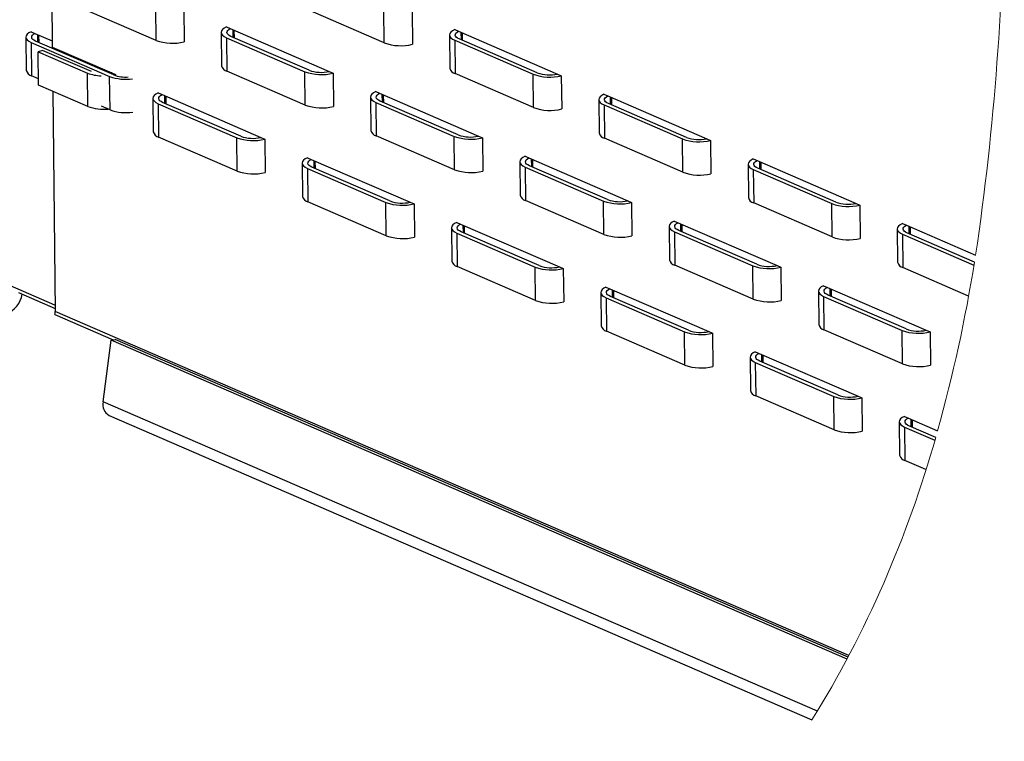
# Paper-space layout 'Sheet3' of a CAD drawing. Header units: inches. Extents: x 0.5 to 19.2, y -4 to 10.7.
# Tile 15 of 27: x 10.3 to 12.1, y 3 to 4.3. Entities that reach past the tile are written whole.
import ezdxf

# ---------------------------------------------------------------- set-up
doc = ezdxf.new("R2010")
doc.units = ezdxf.units.IN
doc.header["$MEASUREMENT"] = 0

psp = doc.layouts.new('Sheet3')

# ---------------------------------------------------------------- linework, layer by layer
at = {"color": 8, "linetype": 'Continuous', "lineweight": 25}
for p, q in [((10.4134619, 3.785364), (8.2965765, 4.7026717)), ((10.7339642, 4.2823949), (10.7341064, 4.2687517)), ((10.3817233, 4.2738978), (10.3818655, 4.2602546)), ((11.145536, 4.2778793), (11.1456783, 4.2642361)), ((10.610791, 4.1633255), (10.6109332, 4.1496823)), ((11.0031498, 4.165749), (11.003292, 4.1521058)), ((11.4147216, 4.1612335), (11.4148639, 4.1475903)), ((11.2723354, 4.0491031), (11.2724775, 4.0354599)), ((10.8799765, 4.0466796), (10.8801188, 4.0330364)), ((11.6839071, 4.0445876), (11.6840494, 4.0309444)), ((11.1491622, 3.9300337), (11.1493043, 3.9163904)), ((11.5415209, 3.9324572), (11.5416631, 3.9188139)), ((11.9530928, 3.9279417), (11.953235, 3.9142983)), ((11.4183477, 3.8133879), (11.4184899, 3.7997445)), ((11.8107065, 3.8158114), (11.8108487, 3.802168)), ((11.6875333, 3.696742), (11.6876755, 3.6830986)), ((11.9567188, 3.5800961), (11.956861, 3.5664527))]:
    psp.add_line(p, q, dxfattribs=at)
at = {"color": 7, "linetype": 'Continuous', "lineweight": 25}
for p, q in [((10.4073743, 4.3693326), (10.4086085, 4.250937)), ((10.5957161, 4.2630655), (10.4542778, 4.3243547)), ((10.5957161, 4.2630655), (10.5950896, 4.3231644)), ((10.6457838, 4.3206059), (10.6464103, 4.260507)), ((11.0072879, 4.2585499), (10.8658496, 4.3198392)), ((11.0072879, 4.2585499), (11.0066614, 4.3186488)), ((11.0573557, 4.3160904), (11.0579822, 4.2559915)), ((10.722694, 4.2872787), (10.7296372, 4.2842698)), ((10.7296372, 4.2842698), (10.9080262, 4.2069687)), ((10.7369976, 4.2674988), (10.7368554, 4.2811421)), ((11.1342658, 4.282763), (11.141209, 4.2797543)), ((11.141209, 4.2797543), (11.319598, 4.2024532)), ((10.3610667, 4.2689343), (10.3616932, 4.2088352)), ((10.3704531, 4.2787815), (10.3773963, 4.2757728)), ((10.3773963, 4.2757728), (10.4084901, 4.262299)), ((10.5193022, 4.2006993), (10.3785053, 4.2617107)), ((10.3847567, 4.2590018), (10.3846145, 4.272645)), ((10.7133077, 4.2774313), (10.7139341, 4.2173322)), ((10.7228369, 4.2678079), (10.8642752, 4.2065185)), ((10.7228369, 4.2678079), (10.7234633, 4.2077088)), ((10.8715431, 4.2091963), (10.7307462, 4.2702077)), ((11.1248795, 4.2729158), (11.125506, 4.2128167)), ((11.1344087, 4.2632923), (11.275847, 4.202003)), ((11.1344087, 4.2632923), (11.1350352, 4.2031933)), ((11.2831149, 4.2046808), (11.1423181, 4.2656922)), ((11.1485695, 4.2629833), (11.1484273, 4.2766265)), ((10.3705959, 4.2593108), (10.5120342, 4.1980214)), ((10.3705959, 4.2593108), (10.3712224, 4.1992118)), ((10.3909215, 4.2450196), (10.3833329, 4.2424809)), ((10.4791843, 4.2067728), (10.3909215, 4.2450196)), ((10.4086085, 4.250937), (10.5156674, 4.2045452)), ((10.3833329, 4.2424809), (10.4719163, 4.204095)), ((10.3839593, 4.1823818), (10.3833329, 4.2424809)), ((10.3838409, 4.1937438), (10.3712224, 4.1992118)), ((10.4725428, 4.1439961), (10.4719163, 4.204095)), ((10.5156674, 4.2045452), (10.5119776, 4.2038732)), ((10.5126607, 4.1379225), (10.5120342, 4.1980214)), ((10.5156674, 4.2045452), (10.5226106, 4.2015366)), ((10.5191165, 4.2007798), (10.5226106, 4.2015366)), ((10.5226106, 4.2015366), (10.5226321, 4.1994737)), ((10.8649017, 4.1464196), (10.7234633, 4.2077088)), ((10.8649017, 4.1464196), (10.8642752, 4.2065185)), ((10.9080262, 4.2069687), (10.9149694, 4.2039601)), ((10.9149694, 4.2039601), (10.9155959, 4.1438612)), ((11.2764735, 4.1419041), (11.1350352, 4.2031933)), ((11.2764735, 4.1419041), (11.275847, 4.202003)), ((11.319598, 4.2024532), (11.3265413, 4.1994445)), ((11.3265413, 4.1994445), (11.3271677, 4.1393456)), ((10.4725428, 4.1439961), (10.3839593, 4.1823818)), ((10.4094383, 4.171341), (10.4135803, 3.7740022)), ((10.5901344, 4.1583619), (10.5907609, 4.0982629)), ((10.5995208, 4.1682091), (10.606464, 4.1652005)), ((10.606464, 4.1652005), (10.7848529, 4.0878994)), ((10.6138244, 4.1484293), (10.6136822, 4.1620727)), ((10.9824933, 4.1607854), (10.9831197, 4.1006864)), ((10.9918796, 4.1706326), (10.9988228, 4.167624)), ((10.9988228, 4.167624), (11.1772118, 4.0903229)), ((11.0061832, 4.150853), (11.006041, 4.1644962)), ((11.3940651, 4.1562697), (11.3946916, 4.0961708)), ((11.4034514, 4.1661171), (11.4103946, 4.1631084)), ((11.4103946, 4.1631084), (11.5887836, 4.0858073)), ((11.4177551, 4.1463373), (11.4176128, 4.1599807)), ((10.5126607, 4.1379225), (10.4971859, 4.1446282)), ((10.5996636, 4.1487385), (10.7411019, 4.0874491)), ((10.5996636, 4.1487385), (10.6002901, 4.0886394)), ((10.7483699, 4.0901269), (10.607573, 4.1511382)), ((10.9920224, 4.151162), (11.1334607, 4.0898726)), ((10.9920224, 4.151162), (10.9926489, 4.0910629)), ((11.1407287, 4.0925504), (10.9999319, 4.1535619)), ((11.4035943, 4.1466465), (11.5450325, 4.0853571)), ((11.4035943, 4.1466465), (11.4042208, 4.0865474)), ((11.5523005, 4.0880349), (11.4115037, 4.1490462)), ((10.7417284, 4.0273501), (10.6002901, 4.0886394)), ((10.7417284, 4.0273501), (10.7411019, 4.0874491)), ((10.7848529, 4.0878994), (10.7917962, 4.0848907)), ((10.7917962, 4.0848907), (10.7924227, 4.0247916)), ((11.1340873, 4.0297737), (10.9926489, 4.0910629)), ((11.1340873, 4.0297737), (11.1334607, 4.0898726)), ((11.1772118, 4.0903229), (11.1841549, 4.0873142)), ((11.1841549, 4.0873142), (11.1847815, 4.0272153)), ((11.5456591, 4.025258), (11.4042208, 4.0865474)), ((11.5456591, 4.025258), (11.5450325, 4.0853571)), ((11.5887836, 4.0858073), (11.5957269, 4.0827987)), ((11.5957269, 4.0827987), (11.5963533, 4.0226996)), ((10.8687064, 4.0515633), (10.8756496, 4.0485546)), ((10.8756496, 4.0485546), (11.0540385, 3.9712535)), ((11.2610652, 4.0539868), (11.2680084, 4.0509781)), ((11.2680084, 4.0509781), (11.4463973, 3.973677)), ((11.6726369, 4.0494712), (11.6795802, 4.0464626)), ((10.85932, 4.0417159), (10.8599465, 3.981617)), ((10.8688492, 4.0320925), (11.0102875, 3.9708032)), ((10.8688492, 4.0320925), (10.8694757, 3.9719936)), ((11.0175555, 3.973481), (10.8767586, 4.0344923)), ((10.88301, 4.0317834), (10.8828678, 4.0454267)), ((11.2516788, 4.0441395), (11.2523053, 3.9840405)), ((11.261208, 4.0345161), (11.4026463, 3.9732267)), ((11.261208, 4.0345161), (11.2618345, 3.9744171)), ((11.4099143, 3.9759045), (11.2691174, 4.0369158)), ((11.2753688, 4.0342069), (11.2752266, 4.0478503)), ((11.6632507, 4.0396239), (11.6638771, 3.979525)), ((11.6795802, 4.0464626), (11.8579691, 3.9691615)), ((11.821486, 3.971389), (11.6806893, 4.0324003)), ((11.6869406, 4.0296914), (11.6867985, 4.0433346)), ((11.6727798, 4.0300004), (11.8142182, 3.9687112)), ((11.6727798, 4.0300004), (11.6734063, 3.9699015)), ((11.010914, 3.9107042), (10.8694757, 3.9719936)), ((11.010914, 3.9107042), (11.0102875, 3.9708032)), ((11.0540385, 3.9712535), (11.0609817, 3.9682448)), ((11.0609817, 3.9682448), (11.0616082, 3.9081458)), ((11.4032728, 3.9131277), (11.2618345, 3.9744171)), ((11.4032728, 3.9131277), (11.4026463, 3.9732267)), ((11.4463973, 3.973677), (11.4533405, 3.9706683)), ((11.4533405, 3.9706683), (11.4539671, 3.9105692)), ((11.8148446, 3.9086121), (11.6734063, 3.9699015)), ((11.8148446, 3.9086121), (11.8142182, 3.9687112)), ((11.8579691, 3.9691615), (11.8649124, 3.9661528)), ((11.8649124, 3.9661528), (11.8655389, 3.9060537)), ((11.1285056, 3.92507), (11.129132, 3.8649711)), ((11.1378919, 3.9349174), (11.1448352, 3.9319087)), ((11.1448352, 3.9319087), (11.3232241, 3.8546075)), ((11.1521956, 3.9151376), (11.1520534, 3.9287809)), ((11.5208644, 3.9274935), (11.5214909, 3.8673946)), ((11.5302507, 3.9373409), (11.537194, 3.9343322)), ((11.537194, 3.9343322), (11.7155829, 3.857031)), ((11.5445543, 3.9175611), (11.5444122, 3.9312044)), ((11.9418226, 3.9328254), (11.9487657, 3.9298167)), ((11.9487657, 3.9298167), (12.0736124, 3.875717)), ((11.9561263, 3.9130455), (11.955984, 3.9266889)), ((11.1380348, 3.9154467), (11.2794731, 3.8541572)), ((11.1380348, 3.9154467), (11.1386612, 3.8553475)), ((11.2867411, 3.856835), (11.1459442, 3.9178465)), ((11.5303935, 3.9178702), (11.6718319, 3.8565807)), ((11.5303935, 3.9178702), (11.5310201, 3.857771)), ((11.6790999, 3.8592585), (11.538303, 3.92027)), ((11.9324362, 3.922978), (11.9330627, 3.8628791)), ((11.9419655, 3.9133547), (12.0706747, 3.857581)), ((11.9419655, 3.9133547), (11.9425919, 3.8532555)), ((12.0715671, 3.8630216), (11.9498748, 3.9157544)), ((11.2800996, 3.7940583), (11.1386612, 3.8553475)), ((11.2800996, 3.7940583), (11.2794731, 3.8541572)), ((11.3232241, 3.8546075), (11.3301673, 3.8515988)), ((11.6724584, 3.7964818), (11.5310201, 3.857771)), ((11.6724584, 3.7964818), (11.6718319, 3.8565807)), ((11.7155829, 3.857031), (11.7225262, 3.8540223)), ((11.7225262, 3.8540223), (11.7231526, 3.7939234)), ((12.0609855, 3.8019521), (11.9425919, 3.8532555)), ((11.3301673, 3.8515988), (11.3307938, 3.7914999)), ((11.4070775, 3.8182715), (11.4140207, 3.8152628)), ((11.7994363, 3.820695), (11.8063796, 3.8176863)), ((11.8063796, 3.8176863), (11.9847685, 3.7403851)), ((10.3475651, 3.8082349), (10.4135214, 3.7796543)), ((11.3976912, 3.8084241), (11.3983176, 3.7483252)), ((11.4140207, 3.8152628), (11.5924097, 3.7379616)), ((11.5559266, 3.7401891), (11.4151298, 3.8012006)), ((11.4213811, 3.7984917), (11.421239, 3.812135)), ((11.79005, 3.8108476), (11.7906764, 3.7507487)), ((11.7995791, 3.8012243), (11.9410174, 3.7399348)), ((11.7995791, 3.8012243), (11.8002057, 3.7411251)), ((11.9482854, 3.7426126), (11.8074886, 3.8036241)), ((11.8137399, 3.8009152), (11.8135977, 3.8145585)), ((11.4072203, 3.7988009), (11.5486587, 3.7375113)), ((11.4072203, 3.7988009), (11.4078468, 3.7387017)), ((10.4131987, 3.7684834), (10.5183846, 3.7229032)), ((11.8452757, 3.153607), (10.4135803, 3.7740022)), ((11.5492852, 3.6774124), (11.4078468, 3.7387017)), ((11.5492852, 3.6774124), (11.5486587, 3.7375113)), ((11.5924097, 3.7379616), (11.5993529, 3.7349529)), ((11.5993529, 3.7349529), (11.5999794, 3.674854)), ((11.941644, 3.6798359), (11.8002057, 3.7411251)), ((11.941644, 3.6798359), (11.9410174, 3.7399348)), ((11.9847685, 3.7403851), (11.9917117, 3.7373764)), ((11.9917117, 3.7373764), (11.9923383, 3.6772775)), ((10.500528, 3.611229), (10.5147687, 3.722472)), ((10.5147687, 3.722472), (10.5222589, 3.7233655)), ((11.8419668, 3.1473588), (10.5147687, 3.722472)), ((11.8437527, 3.1507241), (10.5222589, 3.7233655)), ((11.6762631, 3.7016256), (11.6832064, 3.6986169)), ((11.6832064, 3.6986169), (11.8615953, 3.6213157)), ((11.6905667, 3.6818458), (11.6904245, 3.6954889)), ((11.6668767, 3.6917783), (11.6675032, 3.6316793)), ((11.6764059, 3.6821547), (11.8178442, 3.6208654)), ((11.6764059, 3.6821547), (11.6770325, 3.6220558)), ((11.8251122, 3.6235433), (11.6843153, 3.6845547)), ((11.7882568, 3.0532189), (10.500528, 3.611229)), ((11.8184708, 3.5607665), (11.6770325, 3.6220558)), ((11.8184708, 3.5607665), (11.8178442, 3.6208654)), ((11.8615953, 3.6213157), (11.8685385, 3.618307)), ((11.8685385, 3.618307), (11.8691649, 3.5582081)), ((10.5109597, 3.5866444), (11.7784777, 3.037392)), ((11.9360623, 3.5751324), (11.9366887, 3.5150335)), ((11.9454486, 3.5849798), (11.9523919, 3.5819711)), ((11.9523919, 3.5819711), (12.0050623, 3.5591474)), ((11.9597522, 3.5651999), (11.9596101, 3.578843)), ((11.9455915, 3.5655088), (12.0001269, 3.541877)), ((11.9455915, 3.5655088), (11.946218, 3.5054099)), ((12.0016219, 3.5470566), (11.9535009, 3.5679088)), ((11.984117, 3.4889872), (11.946218, 3.5054099))]:
    psp.add_line(p, q, dxfattribs=at)
at = {"color": 7, "linetype": 'Continuous', "lineweight": 25, "flags": 128}
for points in [[(10.722694, 4.2872787), (10.7186703, 4.2850825), (10.7157092, 4.2826611), (10.7139029, 4.2800899), (10.7133075, 4.2774489), (10.7139415, 4.2748201), (10.7157853, 4.2722853), (10.7187815, 4.2699234), (10.7228369, 4.2678079)], [(10.7307462, 4.2702077), (10.7278191, 4.2717237), (10.7256207, 4.2734116), (10.7242145, 4.2752231), (10.7236408, 4.277106), (10.7239162, 4.279006), (10.7250326, 4.2808687), (10.7269581, 4.2826402), (10.7296372, 4.2842698)], [(11.1342658, 4.282763), (11.1302421, 4.2805668), (11.1272811, 4.2781455), (11.1254747, 4.2755744), (11.1248793, 4.2729332), (11.1255134, 4.2703045), (11.1273572, 4.2677697), (11.1303533, 4.2654078), (11.1344087, 4.2632923)], [(11.1423181, 4.2656922), (11.1393909, 4.2672082), (11.1371925, 4.2688961), (11.1357863, 4.2707076), (11.1352126, 4.2725905), (11.135488, 4.2744905), (11.1366045, 4.2763532), (11.13853, 4.2781247), (11.141209, 4.2797543)], [(10.3704531, 4.2787815), (10.3664294, 4.2765853), (10.3634683, 4.274164), (10.361662, 4.2715928), (10.3610666, 4.2689517), (10.3617006, 4.266323), (10.3635444, 4.2637882), (10.3665406, 4.2614263), (10.3705959, 4.2593108)], [(10.3785053, 4.2617107), (10.3755781, 4.2632266), (10.3733798, 4.2649146), (10.3719736, 4.2667261), (10.3713999, 4.2686089), (10.3716752, 4.270509), (10.3727917, 4.2723716), (10.3747172, 4.2741432), (10.3773963, 4.2757728)], [(10.5995208, 4.1682091), (10.595497, 4.166013), (10.592536, 4.1635917), (10.5907296, 4.1610205), (10.5901343, 4.1583794), (10.5907683, 4.1557505), (10.5926121, 4.1532159), (10.5956083, 4.150854), (10.5996636, 4.1487385)], [(10.607573, 4.1511382), (10.6046458, 4.1526543), (10.6024475, 4.1543423), (10.6010413, 4.1561537), (10.6004676, 4.1580366), (10.6007429, 4.1599367), (10.6018594, 4.1617993), (10.6037849, 4.1635709), (10.606464, 4.1652005)], [(10.9918796, 4.1706326), (10.9878558, 4.1684365), (10.9848948, 4.1660152), (10.9830885, 4.163444), (10.9824931, 4.1608029), (10.9831271, 4.1581742), (10.9849709, 4.1556394), (10.9879671, 4.1532775), (10.9920224, 4.151162)], [(10.9999319, 4.1535619), (10.9970047, 4.1550778), (10.9948063, 4.1567658), (10.9934001, 4.1585772), (10.9928264, 4.1604601), (10.9931017, 4.1623602), (10.9942182, 4.1642228), (10.9961437, 4.1659944), (10.9988228, 4.167624)], [(11.4034514, 4.1661171), (11.3994277, 4.163921), (11.3964667, 4.1614997), (11.3946603, 4.1589285), (11.3940649, 4.1562873), (11.394699, 4.1536585), (11.3965428, 4.1511239), (11.3995389, 4.148762), (11.4035943, 4.1466465)], [(11.4115037, 4.1490462), (11.4085765, 4.1505623), (11.4063781, 4.1522502), (11.4049719, 4.1540617), (11.4043982, 4.1559446), (11.4046736, 4.1578446), (11.4057901, 4.1597073), (11.4077156, 4.1614788), (11.4103946, 4.1631084)], [(10.8687064, 4.0515633), (10.8646826, 4.0493671), (10.8617215, 4.0469458), (10.8599152, 4.0443746), (10.8593198, 4.0417335), (10.8599539, 4.0391047), (10.8617977, 4.03657), (10.8647938, 4.0342081), (10.8688492, 4.0320925)], [(10.8767586, 4.0344923), (10.8738314, 4.0360083), (10.8716331, 4.0376964), (10.8702268, 4.0395078), (10.8696531, 4.0413907), (10.8699285, 4.0432908), (10.871045, 4.0451534), (10.8729705, 4.046925), (10.8756496, 4.0485546)], [(11.2610652, 4.0539868), (11.2570414, 4.0517906), (11.2540803, 4.0493693), (11.252274, 4.0467981), (11.2516786, 4.044157), (11.2523127, 4.0415282), (11.2541565, 4.0389935), (11.2571527, 4.0366316), (11.261208, 4.0345161)], [(11.2691174, 4.0369158), (11.2661902, 4.0384319), (11.2639919, 4.0401199), (11.2625857, 4.0419313), (11.262012, 4.0438142), (11.2622873, 4.0457143), (11.2634038, 4.0475769), (11.2653292, 4.0493485), (11.2680084, 4.0509781)], [(11.6726369, 4.0494712), (11.6686133, 4.0472751), (11.6656522, 4.0448538), (11.6638458, 4.0422826), (11.6632505, 4.0396415), (11.6638846, 4.0370126), (11.6657283, 4.034478), (11.6687245, 4.0321161), (11.6727798, 4.0300004)], [(11.6806893, 4.0324003), (11.677762, 4.0339162), (11.6755638, 4.0356044), (11.6741574, 4.0374158), (11.6735838, 4.0392987), (11.6738591, 4.0411987), (11.6749757, 4.0430614), (11.6769011, 4.044833), (11.6795802, 4.0464626)], [(11.1378919, 3.9349174), (11.1338682, 3.9327212), (11.1309071, 3.9302998), (11.1291008, 3.9277288), (11.1285054, 3.9250876), (11.1291395, 3.9224588), (11.1309833, 3.9199241), (11.1339794, 3.9175622), (11.1380348, 3.9154467)], [(11.1459442, 3.9178465), (11.143017, 3.9193624), (11.1408187, 3.9210505), (11.1394124, 3.9228618), (11.1388387, 3.9247447), (11.1391141, 3.9266449), (11.1402306, 3.9285075), (11.142156, 3.930279), (11.1448352, 3.9319087)], [(11.5302507, 3.9373409), (11.526227, 3.9351447), (11.5232659, 3.9327233), (11.5214596, 3.9301522), (11.5208642, 3.9275111), (11.5214983, 3.9248823), (11.523342, 3.9223476), (11.5263383, 3.9199857), (11.5303935, 3.9178702)], [(11.538303, 3.92027), (11.5353758, 3.9217859), (11.5331775, 3.923474), (11.5317712, 3.9252853), (11.5311975, 3.9271682), (11.5314729, 3.9290684), (11.5325893, 3.930931), (11.5345148, 3.9327025), (11.537194, 3.9343322)], [(11.9418226, 3.9328254), (11.9377989, 3.9306292), (11.9348378, 3.9282078), (11.9330315, 3.9256367), (11.932436, 3.9229956), (11.9330701, 3.9203668), (11.934914, 3.9178321), (11.93791, 3.9154702), (11.9419655, 3.9133547)], [(11.9498748, 3.9157544), (11.9469477, 3.9172704), (11.9447493, 3.9189585), (11.9433431, 3.9207698), (11.9427693, 3.9226527), (11.9430448, 3.9245529), (11.9441612, 3.9264155), (11.9460867, 3.9281869), (11.9487657, 3.9298167)], [(11.4070775, 3.8182715), (11.4030538, 3.8160754), (11.4000927, 3.8136539), (11.3982864, 3.8110829), (11.397691, 3.8084417), (11.398325, 3.8058129), (11.4001688, 3.8032782), (11.403165, 3.8009164), (11.4072203, 3.7988009)], [(11.7994363, 3.820695), (11.7954125, 3.8184988), (11.7924515, 3.8160774), (11.7906452, 3.8135064), (11.7900497, 3.8108652), (11.7906839, 3.8082364), (11.7925276, 3.8057017), (11.7955239, 3.8033398), (11.7995791, 3.8012243)], [(11.8074886, 3.8036241), (11.8045613, 3.80514), (11.802363, 3.8068281), (11.8009568, 3.8086394), (11.8003832, 3.8105223), (11.8006584, 3.8124225), (11.801775, 3.8142852), (11.8037004, 3.8160566), (11.8063796, 3.8176863)], [(11.4151298, 3.8012006), (11.4122026, 3.8027165), (11.4100043, 3.8044046), (11.408598, 3.8062159), (11.4080243, 3.8080988), (11.4082997, 3.809999), (11.4094161, 3.8118617), (11.4113416, 3.8136331), (11.4140207, 3.8152628)], [(11.6762631, 3.7016256), (11.6722393, 3.6994295), (11.6692783, 3.697008), (11.667472, 3.694437), (11.6668765, 3.6917959), (11.6675106, 3.689167), (11.6693544, 3.6866324), (11.6723506, 3.6842705), (11.6764059, 3.6821547)], [(11.6843153, 3.6845547), (11.6813881, 3.6860706), (11.6791898, 3.6877588), (11.6777836, 3.6895701), (11.6772098, 3.691453), (11.6774852, 3.6933531), (11.6786017, 3.6952158), (11.6805272, 3.6969872), (11.6832064, 3.6986169)], [(11.9454486, 3.5849798), (11.941425, 3.5827836), (11.9384638, 3.5803622), (11.9366575, 3.5777911), (11.9360622, 3.57515), (11.9366962, 3.5725212), (11.9385399, 3.5699862), (11.9415362, 3.5676246), (11.9455915, 3.5655088)], [(11.9535009, 3.5679088), (11.9505737, 3.5694248), (11.9483754, 3.5711126), (11.9469691, 3.5729242), (11.9463955, 3.5748071), (11.9466708, 3.5767073), (11.9477873, 3.5785699), (11.9497127, 3.5803413), (11.9523919, 3.5819711)]]:
    psp.add_lwpolyline(points, dxfattribs=at)
at = {"color": 7, "linetype": 'Continuous', "lineweight": 18}
psp.add_circle((9.3182167, 2.5306647), 1.0438535, dxfattribs=at)
for centre, radius, start, end in [((7.3324934, 4.5783716), 4.7929045, 351.5698774, 359.9228475), ((9.3507411, 4.2992768), 2.7555785, 344.4194323, 350.8907715), ((10.0831644, 4.0833248), 1.9919997, 328.3272627, 344.3826783)]:
    psp.add_arc(centre, radius, start, end, dxfattribs=at)
at = {"color": 7, "linetype": 'Continuous', "lineweight": 25}
for centre, radius, start, end in [((10.6253474, 4.3466766), 0.0887064, 250.4859385, 283.7357862), ((11.0369193, 4.342161), 0.0887064, 250.4859388, 283.7357859), ((10.3743193, 4.211808), 0.0129714, 193.248999, 256.1872739), ((10.7265606, 4.2203054), 0.0129718, 193.2501673, 256.1860385), ((10.8936556, 4.2714818), 0.0660942, 250.454202, 282.5578445), ((11.138132, 4.2157895), 0.0129713, 193.2487801, 256.1874256), ((10.4986377, 4.2744544), 0.0752627, 249.2040444, 268.4613443), ((10.5413855, 4.280766), 0.0877961, 250.4693401, 277.7293539), ((10.540453, 4.2578168), 0.0609079, 249.6802345, 274.7220715), ((10.8939066, 4.2901325), 0.0887092, 250.4864688, 283.7352559), ((11.3054784, 4.2856141), 0.0887065, 250.4859448, 283.7357798), ((11.3052275, 4.2669665), 0.0660944, 250.4542532, 282.5578003), ((10.5011155, 4.2216165), 0.0827123, 249.7909805, 275.7684619), ((10.541629, 4.2169586), 0.0841776, 249.8711407, 278.3271493), ((10.894533, 4.2300306), 0.0887064, 250.4859262, 283.7357985), ((11.3061048, 4.2255151), 0.0887064, 250.4859315, 283.7357931), ((10.603387, 4.1012357), 0.0129714, 193.249113, 256.187203), ((10.7707333, 4.1710602), 0.0887064, 250.4859351, 283.7357895), ((10.7704822, 4.152409), 0.0660909, 250.4533938, 282.5586527), ((10.9957458, 4.1036591), 0.0129713, 193.2487801, 256.1874256), ((11.1630921, 4.1734837), 0.0887064, 250.4859388, 283.7357859), ((11.1628412, 4.1548361), 0.0660944, 250.4542413, 282.5578122), ((11.4073176, 4.0991436), 0.0129713, 193.2487801, 256.1874256), ((11.5746639, 4.1689684), 0.0887067, 250.4859662, 283.7357668), ((11.5744128, 4.1503172), 0.0660912, 250.4534331, 282.5586204), ((10.7713599, 4.1109641), 0.0887092, 250.4864754, 283.7352492), ((11.1637186, 4.1133848), 0.0887065, 250.4859448, 283.7357798), ((11.5752905, 4.1088718), 0.088709, 250.486451, 283.7352653), ((10.8725726, 3.9845898), 0.0129713, 193.2489622, 256.1872435), ((11.2649314, 3.9870132), 0.0129713, 193.2487801, 256.1874256), ((11.6765034, 3.982498), 0.0129716, 193.2496944, 256.1869523), ((11.0399189, 4.0544143), 0.0887064, 250.4859388, 283.7357859), ((11.0396677, 4.0357629), 0.0660907, 250.4533545, 282.5586849), ((11.4322776, 4.0568378), 0.0887064, 250.4859388, 283.7357859), ((11.4320267, 4.0381884), 0.0660927, 250.4538087, 282.5582448), ((11.8438495, 4.0523222), 0.0887063, 250.4859307, 283.7357856), ((11.8435984, 4.0336713), 0.0660911, 250.4534303, 282.5586232), ((11.0405456, 3.9943196), 0.0887106, 250.4867449, 283.7349797), ((11.4329044, 3.9967434), 0.0887109, 250.4867724, 283.7349606), ((11.8444762, 3.9922279), 0.0887109, 250.4867796, 283.7349533), ((11.1417582, 3.8679438), 0.0129714, 193.2483933, 256.1869393), ((11.3091047, 3.9377727), 0.0887107, 250.486751, 283.7349736), ((11.3088538, 3.9191249), 0.0660985, 250.455282, 282.5567575), ((11.5341179, 3.8703681), 0.0129724, 193.2509909, 256.1843417), ((11.7014635, 3.9401964), 0.0887108, 250.4867651, 283.7349679), ((11.7012127, 3.921549), 0.066099, 250.4553872, 282.5566663), ((11.9456888, 3.8658516), 0.0129712, 193.2478433, 256.1870484), ((10.3066247, 3.8142675), 0.0485764, 293.4047396, 349.3483163), ((11.3097311, 3.8776738), 0.0887106, 250.4867449, 283.7349797), ((11.70209, 3.8800971), 0.0887105, 250.4867369, 283.7349794), ((10.3779205, 3.7736952), 0.0356612, 351.5963987, 0.4932535), ((11.4109437, 3.7512978), 0.0129713, 193.248029, 256.1873035), ((11.8033025, 3.7537214), 0.0129713, 193.2482148, 256.1875587), ((11.5782902, 3.8211266), 0.0887104, 250.4867236, 283.7349927), ((11.5780392, 3.8024762), 0.0660957, 250.4545417, 282.5575258), ((11.970649, 3.8235506), 0.0887109, 250.4867796, 283.7349533), ((11.9703982, 3.804903), 0.0660989, 250.4553577, 282.5566957), ((11.5789166, 3.7610249), 0.0887078, 250.4861926, 283.735532), ((11.9712756, 3.7634516), 0.0887108, 250.4867651, 283.7349679), ((11.6801291, 3.6346518), 0.0129711, 193.2476073, 256.1881661), ((11.8472246, 3.6858268), 0.0660924, 250.4537414, 282.558312), ((10.521974, 3.6058234), 0.0221167, 165.8529657, 240.1316229), ((11.8474758, 3.7044811), 0.0887108, 250.4867651, 283.7349679), ((11.8481021, 3.6443788), 0.0887075, 250.4861652, 283.7355511), ((11.9493151, 3.5180063), 0.0129716, 193.2489433, 256.1868302)]:
    psp.add_arc(centre, radius, start, end, dxfattribs=at)

doc.saveas('drawing.dxf')
